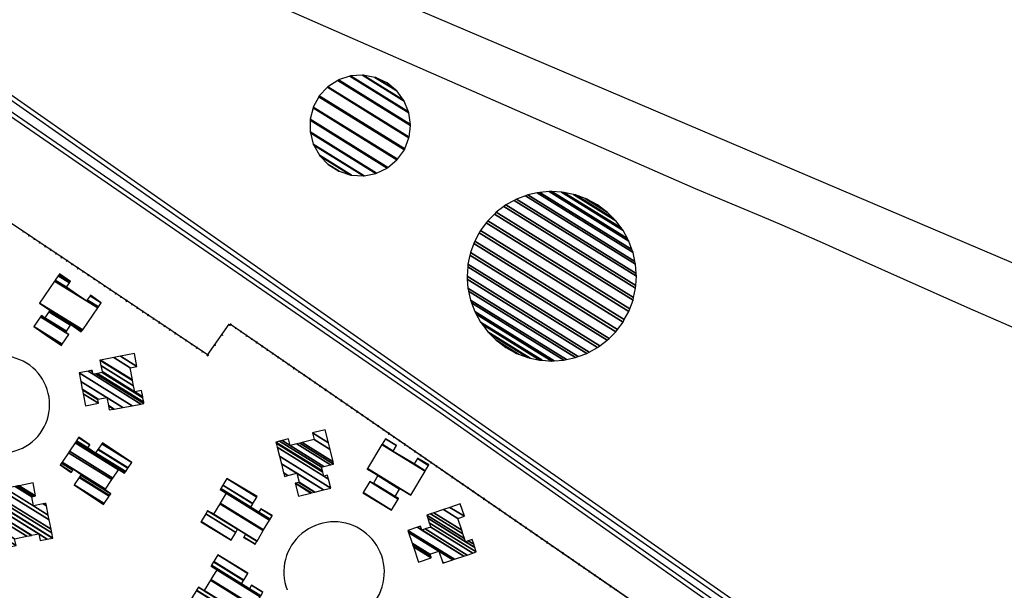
# Model space of a CAD drawing. Extents: x -0.5 to 41.9, y -0.5 to 29.8.
# Tile 47 of 129: x 6.576 to 7.124, y 5.244 to 5.561. Entities that reach past the tile are written whole.
import ezdxf

# ---------------------------------------------------------------- set-up
doc = ezdxf.new("R2010")
doc.units = 0
doc.header["$MEASUREMENT"] = 0
for name, color, linetype in [('11', 2, 'CONTINUOUS'), ('21', 5, 'CONTINUOUS'), ('41', 4, 'CONTINUOUS'), ('60', 6, 'CONTINUOUS')]:
    doc.layers.add(name, color=color, linetype=linetype)

msp = doc.modelspace()

# ---------------------------------------------------------------- linework, layer by layer
at = {"layer": '11'}
msp.add_line((6.43396, 5.7217), (7.30317, 5.35198), dxfattribs=at)
msp.add_lwpolyline([(7.23517, 5.34474), (7.23151, 5.34642), (7.20366, 5.35833), (7.17559, 5.37023), (7.13966, 5.3855), (7.10373, 5.40099), (7.06802, 5.41694), (7.04556, 5.42704), (7.02288, 5.43715), (7.00043, 5.44703), (6.98942, 5.45175), (6.95216, 5.46724), (6.62, 5.61277), (6.58316, 5.62849), (6.57263, 5.63365), (6.56723, 5.63523), (6.5614, 5.6359), (6.55533, 5.6359), (6.52365, 5.63365), (6.51379, 5.63186), (6.47312, 5.6213), (6.45515, 5.61568), (6.44371, 5.61121)], dxfattribs=at)
for centre, radius, start, end in [((6.56549, 5.34728), 0.027, 223.637, 513.6331), ((6.75091, 5.25401), 0.02799, 276.6489, 560.7759)]:
    msp.add_arc(centre, radius, start, end, dxfattribs=at)
at = {"layer": '41'}
for p, q in [((6.42813, 5.61955), (6.81955, 5.34577)), ((6.81562, 5.3453), (6.42814, 5.61637)), ((6.81955, 5.34577), (7.26952, 5.03207)), ((7.26705, 5.02154), (6.80989, 5.34257)), ((6.81139, 5.34471), (7.269, 5.02336)), ((7.26759, 5.0302), (6.81562, 5.3453))]:
    msp.add_line(p, q, dxfattribs=at)
for points in [[(6.80989, 5.34257), (6.53821, 5.52973), (6.52642, 5.53826), (6.51042, 5.5507), (6.50294, 5.557), (6.49347, 5.5651), (6.48687, 5.57091), (6.47891, 5.57772), (6.47343, 5.58252), (6.46793, 5.58724), (6.46414, 5.59035), (6.45901, 5.59465)], [(6.46067, 5.59665), (6.46581, 5.59238), (6.46962, 5.58925), (6.47515, 5.5845), (6.48064, 5.57968), (6.4886, 5.57288), (6.49519, 5.56706), (6.50465, 5.55898), (6.5121, 5.55271), (6.52151, 5.54541), (6.52803, 5.54033), (6.53972, 5.53189), (6.81139, 5.34471)]]:
    msp.add_lwpolyline(points, dxfattribs=at)
at = {"layer": '60'}
for p, q in [((6.39073, 5.56887), (6.68088, 5.37472)), ((6.39076, 5.56891), (6.68091, 5.37476)), ((6.6802, 5.37463), (6.69251, 5.39192)), ((6.68024, 5.3746), (6.69255, 5.39189)), ((6.6932, 5.39201), (7.337, 4.9492)), ((6.69322, 5.39205), (7.33702, 4.94924))]:
    msp.add_line(p, q, dxfattribs=at)
for points in [[(6.57797, 5.44358), (6.57813, 5.44347), (6.57786, 5.44309), (6.57771, 5.44319)], [(6.578, 5.44362), (6.57815, 5.44351), (6.5782, 5.44359), (6.57805, 5.4437)], [(6.58125, 5.44139), (6.58094, 5.44159), (6.58068, 5.4412), (6.58099, 5.441)], [(6.58096, 5.44163), (6.58127, 5.44142), (6.58133, 5.4415), (6.58101, 5.44171)], [(6.58406, 5.4395), (6.58421, 5.4394), (6.58395, 5.43901), (6.5838, 5.43911)], [(6.58409, 5.43954), (6.58424, 5.43944), (6.58429, 5.43952), (6.58414, 5.43962)], [(6.58703, 5.43752), (6.58718, 5.43741), (6.58692, 5.43703), (6.58677, 5.43713)], [(6.58705, 5.43756), (6.58721, 5.43745), (6.58726, 5.43753), (6.58711, 5.43763)], [(6.59031, 5.43532), (6.58999, 5.43553), (6.58973, 5.43514), (6.59005, 5.43494)], [(6.59002, 5.43557), (6.59033, 5.43536), (6.59038, 5.43544), (6.59007, 5.43565)], [(6.59312, 5.43344), (6.59327, 5.43334), (6.59301, 5.43295), (6.59286, 5.43305)], [(6.59314, 5.43348), (6.5933, 5.43338), (6.59335, 5.43346), (6.59319, 5.43356)], [(6.59608, 5.43146), (6.59624, 5.43135), (6.59598, 5.43096), (6.59582, 5.43107)], [(6.59611, 5.4315), (6.59627, 5.43139), (6.59632, 5.43147), (6.59616, 5.43157)], [(6.59936, 5.42926), (6.59905, 5.42947), (6.59879, 5.42908), (6.5991, 5.42888)], [(6.59908, 5.42951), (6.59939, 5.4293), (6.59944, 5.42938), (6.59913, 5.42959)], [(6.60217, 5.42738), (6.60233, 5.42728), (6.60207, 5.42689), (6.60191, 5.42699)], [(6.6022, 5.42742), (6.60236, 5.42732), (6.60241, 5.4274), (6.60225, 5.4275)], [(6.60514, 5.4254), (6.6053, 5.42529), (6.60504, 5.4249), (6.60488, 5.42501)], [(6.60517, 5.42544), (6.60532, 5.42533), (6.60538, 5.42541), (6.60522, 5.42551)], [(6.60842, 5.4232), (6.60811, 5.42341), (6.60785, 5.42302), (6.60816, 5.42281)], [(6.60814, 5.42345), (6.60845, 5.42324), (6.6085, 5.42332), (6.60819, 5.42353)], [(6.61123, 5.42132), (6.61139, 5.42122), (6.61113, 5.42083), (6.61097, 5.42093)], [(6.61126, 5.42136), (6.61141, 5.42126), (6.61147, 5.42133), (6.61131, 5.42144)], [(6.6142, 5.41934), (6.61435, 5.41923), (6.61409, 5.41884), (6.61394, 5.41895)], [(6.61423, 5.41938), (6.61438, 5.41927), (6.61443, 5.41935), (6.61428, 5.41945)], [(6.61748, 5.41714), (6.61717, 5.41735), (6.61691, 5.41696), (6.61722, 5.41675)], [(6.61719, 5.41739), (6.6175, 5.41718), (6.61756, 5.41726), (6.61724, 5.41747)], [(6.62029, 5.41526), (6.62044, 5.41516), (6.62018, 5.41477), (6.62003, 5.41487)], [(6.62032, 5.4153), (6.62047, 5.4152), (6.62052, 5.41527), (6.62037, 5.41538)], [(6.62326, 5.41328), (6.62341, 5.41317), (6.62315, 5.41278), (6.623, 5.41289)], [(6.62328, 5.41331), (6.62344, 5.41321), (6.62349, 5.41329), (6.62333, 5.41339)], [(6.62653, 5.41108), (6.62622, 5.41129), (6.62596, 5.4109), (6.62627, 5.41069)], [(6.62625, 5.41133), (6.62656, 5.41112), (6.62661, 5.4112), (6.6263, 5.41141)], [(6.62935, 5.4092), (6.6295, 5.4091), (6.62924, 5.40871), (6.62909, 5.40881)], [(6.62937, 5.40924), (6.62953, 5.40914), (6.62958, 5.40921), (6.62942, 5.40932)], [(6.63231, 5.40722), (6.63247, 5.40711), (6.63221, 5.40672), (6.63205, 5.40683)], [(6.63234, 5.40725), (6.6325, 5.40715), (6.63255, 5.40723), (6.63239, 5.40733)], [(6.63559, 5.40502), (6.63528, 5.40523), (6.63502, 5.40484), (6.63533, 5.40463)], [(6.63531, 5.40527), (6.63562, 5.40506), (6.63567, 5.40514), (6.63536, 5.40535)], [(6.6384, 5.40314), (6.63856, 5.40304), (6.6383, 5.40265), (6.63814, 5.40275)], [(6.63843, 5.40318), (6.63859, 5.40307), (6.63864, 5.40315), (6.63848, 5.40326)], [(6.64137, 5.40115), (6.64153, 5.40105), (6.64127, 5.40066), (6.64111, 5.40077)], [(6.6414, 5.40119), (6.64155, 5.40109), (6.64161, 5.40117), (6.64145, 5.40127)], [(6.64465, 5.39896), (6.64434, 5.39917), (6.64408, 5.39878), (6.64439, 5.39857)], [(6.64436, 5.39921), (6.64468, 5.399), (6.64473, 5.39908), (6.64442, 5.39929)], [(6.64746, 5.39708), (6.64762, 5.39698), (6.64736, 5.39659), (6.6472, 5.39669)], [(6.64749, 5.39712), (6.64764, 5.39701), (6.64769, 5.39709), (6.64754, 5.3972)], [(6.65043, 5.39509), (6.65058, 5.39499), (6.65032, 5.3946), (6.65017, 5.3947)], [(6.65045, 5.39513), (6.65061, 5.39503), (6.65066, 5.39511), (6.65051, 5.39521)], [(6.65371, 5.3929), (6.6534, 5.39311), (6.65314, 5.39272), (6.65345, 5.39251)], [(6.65342, 5.39315), (6.65373, 5.39294), (6.65379, 5.39302), (6.65347, 5.39322)], [(6.65652, 5.39102), (6.65667, 5.39091), (6.65641, 5.39053), (6.65626, 5.39063)], [(6.65654, 5.39106), (6.6567, 5.39095), (6.65675, 5.39103), (6.6566, 5.39114)], [(6.6923, 5.39162), (6.69251, 5.39192), (6.69244, 5.39197), (6.69222, 5.39167)], [(6.69255, 5.39189), (6.69234, 5.39159), (6.69272, 5.39132), (6.69293, 5.39162)], [(6.69351, 5.3918), (6.6932, 5.39201), (6.69293, 5.39162), (6.69324, 5.39141)], [(6.69322, 5.39205), (6.69353, 5.39183), (6.69359, 5.39191), (6.69328, 5.39212)], [(6.69624, 5.38992), (6.69639, 5.38981), (6.69613, 5.38942), (6.69597, 5.38953)], [(6.69627, 5.38995), (6.69642, 5.38985), (6.69647, 5.38993), (6.69632, 5.39003)], [(6.65949, 5.38903), (6.65964, 5.38893), (6.65938, 5.38854), (6.65923, 5.38864)], [(6.65951, 5.38907), (6.65967, 5.38897), (6.65972, 5.38905), (6.65956, 5.38915)], [(6.66276, 5.38684), (6.66245, 5.38705), (6.66219, 5.38666), (6.6625, 5.38645)], [(6.66248, 5.38709), (6.66279, 5.38688), (6.66284, 5.38696), (6.66253, 5.38716)], [(6.66558, 5.38496), (6.66573, 5.38485), (6.66547, 5.38447), (6.66532, 5.38457)], [(6.6656, 5.385), (6.66576, 5.38489), (6.66581, 5.38497), (6.66565, 5.38507)], [(6.6883, 5.386), (6.68841, 5.38616), (6.68833, 5.38621), (6.68822, 5.38606)], [(6.68834, 5.38598), (6.68845, 5.38613), (6.68883, 5.38586), (6.68872, 5.38571)], [(6.69913, 5.38793), (6.69928, 5.38782), (6.69901, 5.38744), (6.69886, 5.38755)], [(6.69915, 5.38797), (6.69931, 5.38786), (6.69936, 5.38794), (6.69921, 5.38805)], [(6.70232, 5.38573), (6.70201, 5.38594), (6.70175, 5.38556), (6.70206, 5.38535)], [(6.70204, 5.38598), (6.70235, 5.38577), (6.7024, 5.38585), (6.70209, 5.38606)], [(6.66854, 5.38297), (6.6687, 5.38287), (6.66844, 5.38248), (6.66828, 5.38258)], [(6.66857, 5.38301), (6.66873, 5.38291), (6.66878, 5.38299), (6.66862, 5.38309)], [(6.67182, 5.38078), (6.67151, 5.38099), (6.67125, 5.3806), (6.67156, 5.38039)], [(6.67154, 5.38103), (6.67185, 5.38082), (6.6719, 5.3809), (6.67159, 5.3811)], [(6.67463, 5.3789), (6.67479, 5.37879), (6.67453, 5.3784), (6.67437, 5.37851)], [(6.67466, 5.37894), (6.67482, 5.37883), (6.67487, 5.37891), (6.67471, 5.37901)], [(6.6843, 5.38039), (6.68441, 5.38054), (6.68434, 5.3806), (6.68423, 5.38045)], [(6.68434, 5.38036), (6.68445, 5.38052), (6.68483, 5.38025), (6.68472, 5.38009)], [(6.70505, 5.38385), (6.70521, 5.38375), (6.70494, 5.38336), (6.70479, 5.38347)], [(6.70508, 5.38389), (6.70523, 5.38379), (6.70529, 5.38386), (6.70513, 5.38397)], [(6.70794, 5.38187), (6.7081, 5.38176), (6.70783, 5.38138), (6.70768, 5.38148)], [(6.70797, 5.38191), (6.70812, 5.3818), (6.70817, 5.38188), (6.70802, 5.38198)], [(6.71114, 5.37967), (6.71083, 5.37988), (6.71056, 5.3795), (6.71087, 5.37928)], [(6.71085, 5.37992), (6.71116, 5.37971), (6.71122, 5.37979), (6.71091, 5.38)], [(6.6776, 5.37691), (6.67776, 5.37681), (6.6775, 5.37642), (6.67734, 5.37652)], [(6.67763, 5.37695), (6.67778, 5.37685), (6.67783, 5.37692), (6.67768, 5.37703)], [(6.6802, 5.37463), (6.68042, 5.37493), (6.68034, 5.37499), (6.68012, 5.37468)], [(6.68046, 5.37491), (6.68024, 5.3746), (6.68062, 5.37433), (6.68084, 5.37463)], [(6.68088, 5.37472), (6.68057, 5.37493), (6.68031, 5.37454), (6.68062, 5.37433)], [(6.68059, 5.37497), (6.68091, 5.37476), (6.68096, 5.37483), (6.68065, 5.37504)], [(6.71387, 5.37779), (6.71402, 5.37768), (6.71376, 5.3773), (6.7136, 5.3774)], [(6.7139, 5.37783), (6.71405, 5.37772), (6.7141, 5.3778), (6.71395, 5.37791)], [(6.71676, 5.3758), (6.71691, 5.3757), (6.71664, 5.37531), (6.71649, 5.37542)], [(6.71678, 5.37584), (6.71694, 5.37574), (6.71699, 5.37581), (6.71684, 5.37592)], [(6.71995, 5.37361), (6.71964, 5.37382), (6.71938, 5.37343), (6.71969, 5.37322)], [(6.71967, 5.37386), (6.71998, 5.37365), (6.72003, 5.37372), (6.71972, 5.37393)], [(6.72268, 5.37173), (6.72284, 5.37162), (6.72257, 5.37124), (6.72242, 5.37134)], [(6.72271, 5.37177), (6.72286, 5.37166), (6.72292, 5.37174), (6.72276, 5.37184)], [(6.72557, 5.36974), (6.72572, 5.36964), (6.72546, 5.36925), (6.72531, 5.36936)], [(6.7256, 5.36978), (6.72575, 5.36967), (6.7258, 5.36975), (6.72565, 5.36986)], [(6.72877, 5.36754), (6.72846, 5.36776), (6.72819, 5.36737), (6.7285, 5.36716)], [(6.72848, 5.36779), (6.72879, 5.36758), (6.72885, 5.36766), (6.72854, 5.36787)], [(6.7315, 5.36566), (6.73165, 5.36556), (6.73139, 5.36517), (6.73123, 5.36528)], [(6.73153, 5.3657), (6.73168, 5.3656), (6.73173, 5.36567), (6.73158, 5.36578)], [(6.73439, 5.36368), (6.73454, 5.36357), (6.73427, 5.36319), (6.73412, 5.36329)], [(6.73441, 5.36372), (6.73457, 5.36361), (6.73462, 5.36369), (6.73447, 5.36379)], [(6.73758, 5.36148), (6.73727, 5.36169), (6.73701, 5.36131), (6.73732, 5.3611)], [(6.7373, 5.36173), (6.73761, 5.36152), (6.73766, 5.3616), (6.73735, 5.36181)], [(6.74031, 5.3596), (6.74047, 5.3595), (6.7402, 5.35911), (6.74005, 5.35922)], [(6.74034, 5.35964), (6.74049, 5.35953), (6.74055, 5.35961), (6.74039, 5.35972)], [(6.7432, 5.35762), (6.74335, 5.35751), (6.74309, 5.35712), (6.74294, 5.35723)], [(6.74323, 5.35765), (6.74338, 5.35755), (6.74343, 5.35763), (6.74328, 5.35773)], [(6.7464, 5.35542), (6.74609, 5.35563), (6.74582, 5.35524), (6.74613, 5.35503)], [(6.74611, 5.35567), (6.74642, 5.35546), (6.74648, 5.35553), (6.74617, 5.35575)], [(6.74913, 5.35354), (6.74928, 5.35343), (6.74902, 5.35305), (6.74886, 5.35315)], [(6.74916, 5.35358), (6.74931, 5.35347), (6.74936, 5.35355), (6.74921, 5.35365)], [(6.75202, 5.35155), (6.75217, 5.35145), (6.7519, 5.35106), (6.75175, 5.35117)], [(6.75204, 5.35159), (6.7522, 5.35149), (6.75225, 5.35156), (6.7521, 5.35167)], [(6.75521, 5.34936), (6.7549, 5.34957), (6.75464, 5.34918), (6.75495, 5.34897)], [(6.75493, 5.34961), (6.75524, 5.34939), (6.75529, 5.34947), (6.75498, 5.34968)], [(6.75794, 5.34748), (6.7581, 5.34737), (6.75783, 5.34698), (6.75768, 5.34709)], [(6.75797, 5.34751), (6.75812, 5.34741), (6.75818, 5.34748), (6.75802, 5.34759)], [(6.76083, 5.34549), (6.76098, 5.34538), (6.76072, 5.345), (6.76057, 5.3451)], [(6.76086, 5.34553), (6.76101, 5.34542), (6.76106, 5.3455), (6.76091, 5.34561)], [(6.76403, 5.34329), (6.76372, 5.3435), (6.76345, 5.34312), (6.76376, 5.34291)], [(6.76374, 5.34354), (6.76405, 5.34333), (6.76411, 5.34341), (6.7638, 5.34362)], [(6.76676, 5.34141), (6.76691, 5.34131), (6.76665, 5.34092), (6.76649, 5.34103)], [(6.76678, 5.34145), (6.76694, 5.34135), (6.76699, 5.34142), (6.76684, 5.34153)], [(6.76965, 5.33943), (6.7698, 5.33932), (6.76953, 5.33894), (6.76938, 5.33904)], [(6.76967, 5.33947), (6.76983, 5.33936), (6.76988, 5.33944), (6.76973, 5.33954)], [(6.77284, 5.33723), (6.77253, 5.33744), (6.77227, 5.33706), (6.77258, 5.33684)], [(6.77256, 5.33748), (6.77287, 5.33727), (6.77292, 5.33734), (6.77261, 5.33756)], [(6.77557, 5.33535), (6.77573, 5.33524), (6.77546, 5.33486), (6.77531, 5.33496)], [(6.7756, 5.33539), (6.77575, 5.33528), (6.77581, 5.33536), (6.77565, 5.33547)], [(6.77846, 5.33336), (6.77861, 5.33326), (6.77835, 5.33287), (6.7782, 5.33298)], [(6.77849, 5.3334), (6.77864, 5.3333), (6.77869, 5.33337), (6.77854, 5.33348)], [(6.78166, 5.33117), (6.78135, 5.33138), (6.78108, 5.33099), (6.78139, 5.33078)], [(6.78137, 5.33142), (6.78168, 5.3312), (6.78174, 5.33128), (6.78143, 5.33149)], [(6.78439, 5.32929), (6.78454, 5.32918), (6.78428, 5.3288), (6.78412, 5.3289)], [(6.78441, 5.32933), (6.78457, 5.32922), (6.78462, 5.3293), (6.78447, 5.3294)], [(6.78728, 5.3273), (6.78743, 5.32719), (6.78716, 5.32681), (6.78701, 5.32692)], [(6.7873, 5.32734), (6.78746, 5.32723), (6.78751, 5.32731), (6.78735, 5.32742)], [(6.79047, 5.3251), (6.79016, 5.32532), (6.7899, 5.32493), (6.79021, 5.32472)], [(6.79019, 5.32535), (6.7905, 5.32514), (6.79055, 5.32522), (6.79024, 5.32543)], [(6.7932, 5.32322), (6.79336, 5.32312), (6.79309, 5.32273), (6.79294, 5.32284)], [(6.79323, 5.32326), (6.79338, 5.32316), (6.79344, 5.32323), (6.79328, 5.32334)], [(6.79609, 5.32124), (6.79624, 5.32113), (6.79598, 5.32075), (6.79583, 5.32085)], [(6.79612, 5.32128), (6.79627, 5.32117), (6.79632, 5.32125), (6.79617, 5.32135)], [(6.79929, 5.31904), (6.79898, 5.31925), (6.79871, 5.31887), (6.79902, 5.31866)], [(6.799, 5.31929), (6.79931, 5.31908), (6.79936, 5.31916), (6.79906, 5.31937)], [(6.80202, 5.31716), (6.80217, 5.31706), (6.80191, 5.31667), (6.80175, 5.31678)], [(6.80204, 5.3172), (6.8022, 5.31709), (6.80225, 5.31717), (6.8021, 5.31728)], [(6.80491, 5.31518), (6.80506, 5.31507), (6.80479, 5.31468), (6.80464, 5.31479)], [(6.80493, 5.31521), (6.80509, 5.31511), (6.80514, 5.31518), (6.80498, 5.31529)], [(6.8081, 5.31298), (6.80779, 5.31319), (6.80753, 5.3128), (6.80784, 5.31259)], [(6.80782, 5.31323), (6.80813, 5.31302), (6.80818, 5.31309), (6.80787, 5.31331)], [(6.81083, 5.3111), (6.81099, 5.31099), (6.81072, 5.31061), (6.81057, 5.31071)], [(6.81086, 5.31114), (6.81101, 5.31103), (6.81107, 5.31111), (6.81091, 5.31121)], [(6.81372, 5.30911), (6.81387, 5.30901), (6.81361, 5.30862), (6.81346, 5.30873)], [(6.81375, 5.30915), (6.8139, 5.30905), (6.81395, 5.30912), (6.8138, 5.30923)], [(6.81692, 5.30691), (6.81661, 5.30713), (6.81634, 5.30674), (6.81665, 5.30653)], [(6.81663, 5.30717), (6.81694, 5.30695), (6.81699, 5.30703), (6.81669, 5.30724)], [(6.81965, 5.30504), (6.8198, 5.30493), (6.81954, 5.30454), (6.81938, 5.30465)], [(6.81967, 5.30507), (6.81983, 5.30497), (6.81988, 5.30504), (6.81973, 5.30515)], [(6.82254, 5.30305), (6.82269, 5.30294), (6.82242, 5.30256), (6.82227, 5.30266)], [(6.82256, 5.30309), (6.82272, 5.30298), (6.82277, 5.30306), (6.82261, 5.30317)], [(6.82573, 5.30085), (6.82542, 5.30106), (6.82516, 5.30068), (6.82547, 5.30047)], [(6.82545, 5.3011), (6.82576, 5.30089), (6.82581, 5.30097), (6.8255, 5.30118)], [(6.82846, 5.29897), (6.82862, 5.29887), (6.82835, 5.29848), (6.8282, 5.29859)], [(6.82849, 5.29901), (6.82864, 5.2989), (6.8287, 5.29898), (6.82854, 5.29909)], [(6.83135, 5.29699), (6.8315, 5.29688), (6.83124, 5.29649), (6.83108, 5.2966)], [(6.83138, 5.29702), (6.83153, 5.29692), (6.83158, 5.297), (6.83143, 5.2971)], [(6.83455, 5.29479), (6.83424, 5.295), (6.83397, 5.29462), (6.83428, 5.2944)], [(6.83426, 5.29504), (6.83457, 5.29483), (6.83462, 5.2949), (6.83432, 5.29512)], [(6.83728, 5.29291), (6.83743, 5.2928), (6.83717, 5.29242), (6.83701, 5.29252)], [(6.8373, 5.29295), (6.83746, 5.29284), (6.83751, 5.29292), (6.83736, 5.29302)], [(6.84017, 5.29092), (6.84032, 5.29082), (6.84005, 5.29043), (6.8399, 5.29054)], [(6.84019, 5.29096), (6.84035, 5.29086), (6.8404, 5.29093), (6.84024, 5.29104)], [(6.84336, 5.28873), (6.84305, 5.28894), (6.84279, 5.28855), (6.8431, 5.28834)], [(6.84308, 5.28898), (6.84339, 5.28876), (6.84344, 5.28884), (6.84313, 5.28905)], [(6.84609, 5.28685), (6.84625, 5.28674), (6.84598, 5.28636), (6.84583, 5.28646)], [(6.84612, 5.28689), (6.84627, 5.28678), (6.84633, 5.28686), (6.84617, 5.28696)], [(6.84898, 5.28486), (6.84913, 5.28475), (6.84887, 5.28437), (6.84871, 5.28448)], [(6.84901, 5.2849), (6.84916, 5.28479), (6.84921, 5.28487), (6.84906, 5.28498)], [(6.85218, 5.28266), (6.85187, 5.28288), (6.8516, 5.28249), (6.85191, 5.28228)], [(6.85189, 5.28291), (6.8522, 5.2827), (6.85225, 5.28278), (6.85195, 5.28299)], [(6.85491, 5.28078), (6.85506, 5.28068), (6.8548, 5.28029), (6.85464, 5.2804)], [(6.85493, 5.28082), (6.85509, 5.28072), (6.85514, 5.28079), (6.85499, 5.2809)], [(6.85779, 5.2788), (6.85795, 5.27869), (6.85768, 5.27831), (6.85753, 5.27841)], [(6.85782, 5.27884), (6.85798, 5.27873), (6.85803, 5.27881), (6.85787, 5.27891)], [(6.86099, 5.2766), (6.86068, 5.27681), (6.86042, 5.27643), (6.86073, 5.27621)], [(6.86071, 5.27685), (6.86102, 5.27664), (6.86107, 5.27672), (6.86076, 5.27693)], [(6.86372, 5.27472), (6.86388, 5.27461), (6.86361, 5.27423), (6.86346, 5.27433)], [(6.86375, 5.27476), (6.8639, 5.27465), (6.86396, 5.27473), (6.8638, 5.27484)], [(6.86661, 5.27273), (6.86676, 5.27263), (6.8665, 5.27224), (6.86634, 5.27235)], [(6.86664, 5.27277), (6.86679, 5.27267), (6.86684, 5.27274), (6.86669, 5.27285)], [(6.86981, 5.27054), (6.8695, 5.27075), (6.86923, 5.27036), (6.86954, 5.27015)], [(6.86952, 5.27079), (6.86983, 5.27058), (6.86988, 5.27065), (6.86958, 5.27087)], [(6.87254, 5.26866), (6.87269, 5.26855), (6.87243, 5.26817), (6.87227, 5.26827)], [(6.87256, 5.2687), (6.87272, 5.26859), (6.87277, 5.26867), (6.87262, 5.26877)], [(6.87542, 5.26667), (6.87558, 5.26657), (6.87531, 5.26618), (6.87516, 5.26629)], [(6.87545, 5.26671), (6.87561, 5.2666), (6.87566, 5.26668), (6.8755, 5.26679)], [(6.87862, 5.26447), (6.87831, 5.26469), (6.87805, 5.2643), (6.87835, 5.26409)], [(6.87834, 5.26472), (6.87865, 5.26451), (6.8787, 5.26459), (6.87839, 5.2648)], [(6.88135, 5.26259), (6.88151, 5.26249), (6.88124, 5.2621), (6.88109, 5.26221)], [(6.88138, 5.26263), (6.88153, 5.26253), (6.88159, 5.2626), (6.88143, 5.26271)], [(6.88424, 5.26061), (6.88439, 5.2605), (6.88413, 5.26012), (6.88397, 5.26022)], [(6.88427, 5.26065), (6.88442, 5.26054), (6.88447, 5.26062), (6.88432, 5.26072)], [(6.88743, 5.25841), (6.88713, 5.25862), (6.88686, 5.25824), (6.88717, 5.25803)], [(6.88715, 5.25866), (6.88746, 5.25845), (6.88751, 5.25853), (6.88721, 5.25874)], [(6.89017, 5.25653), (6.89032, 5.25643), (6.89006, 5.25604), (6.8899, 5.25615)], [(6.89019, 5.25657), (6.89035, 5.25646), (6.8904, 5.25654), (6.89025, 5.25665)], [(6.89305, 5.25455), (6.89321, 5.25444), (6.89294, 5.25406), (6.89279, 5.25416)], [(6.89308, 5.25458), (6.89324, 5.25448), (6.89329, 5.25456), (6.89313, 5.25466)], [(6.89625, 5.25235), (6.89594, 5.25256), (6.89568, 5.25218), (6.89598, 5.25196)], [(6.89597, 5.2526), (6.89628, 5.25239), (6.89633, 5.25246), (6.89602, 5.25268)], [(6.89898, 5.25047), (6.89914, 5.25036), (6.89887, 5.24998), (6.89872, 5.25008)], [(6.89901, 5.25051), (6.89916, 5.2504), (6.89922, 5.25048), (6.89906, 5.25058)], [(6.90187, 5.24848), (6.90202, 5.24838), (6.90176, 5.24799), (6.9016, 5.2481)], [(6.9019, 5.24852), (6.90205, 5.24842), (6.9021, 5.24849), (6.90195, 5.2486)], [(6.90506, 5.24629), (6.90476, 5.2465), (6.90449, 5.24611), (6.9048, 5.2459)], [(6.90478, 5.24654), (6.90509, 5.24632), (6.90514, 5.2464), (6.90484, 5.24661)], [(6.9078, 5.24441), (6.90795, 5.2443), (6.90769, 5.24391), (6.90753, 5.24402)], [(6.90782, 5.24444), (6.90798, 5.24434), (6.90803, 5.24442), (6.90788, 5.24452)]]:
    msp.add_lwpolyline(points, close=True, dxfattribs=at)

# ---------------------------------------------------------------- meshes
at = {"layer": '21'}
mesh = msp.add_polyface(dxfattribs=at)
corners = [(6.75351, 5.47708), (6.75371, 5.47701), (6.74755, 5.48083), (6.76022, 5.47492), (6.74319, 5.48548), (6.76058, 5.4749), (6.74274, 5.48596), (6.76724, 5.47448), (6.73962, 5.49161), (6.76765, 5.47457), (6.73934, 5.49212), (6.77415, 5.47582), (6.73768, 5.49843), (6.77453, 5.476), (6.73755, 5.49892), (6.7805, 5.47884), (6.73755, 5.50546), (6.78085, 5.47913), (6.73755, 5.50598), (6.7859, 5.48333), (6.73918, 5.5123), (6.78619, 5.48372), (6.73931, 5.51279), (6.79005, 5.48903), (6.74245, 5.51854), (6.79022, 5.48948), (6.74267, 5.51896), (6.79261, 5.49557), (6.74715, 5.52375), (6.79267, 5.49608), (6.74748, 5.5241), (6.79348, 5.50256), (6.75304, 5.52763), (6.79348, 5.50256), (6.75341, 5.52787), (6.79342, 5.50307), (6.75969, 5.52993), (6.79257, 5.50954), (6.76011, 5.53007), (6.79236, 5.51007), (6.7667, 5.53049), (6.78997, 5.51606), (6.76713, 5.53052), (6.78959, 5.5166), (6.77367, 5.52929), (6.78584, 5.52175), (6.77405, 5.52922), (6.78504, 5.5224), (6.7804, 5.52624)]
mesh.append_faces([[corners[k] for k in face] for face in [(0, 0, 1, 2), (2, 1, 3, 4), (4, 3, 5, 6), (6, 5, 7, 8), (8, 7, 9, 10), (10, 9, 11, 12), (12, 11, 13, 14), (14, 13, 15, 16), (16, 15, 17, 18), (18, 17, 19, 20), (20, 19, 21, 22), (22, 21, 23, 24), (24, 23, 25, 26), (26, 25, 27, 28), (28, 27, 29, 30), (30, 29, 31, 32), (32, 33, 35, 34), (34, 35, 37, 36), (36, 37, 39, 38), (38, 39, 41, 40), (40, 41, 43, 42), (42, 43, 45, 44), (44, 45, 47, 46), (46, 47, 48, 48)]], dxfattribs={"vtx0": -1, "vtx2": -1})
mesh = msp.add_polyface(dxfattribs=at)
corners = [(6.84662, 5.37896), (6.85253, 5.37574), (6.84322, 5.3815), (6.85356, 5.37535), (6.84123, 5.38299), (6.85883, 5.37338), (6.83781, 5.38642), (6.86009, 5.37311), (6.83648, 5.38775), (6.8654, 5.37195), (6.83349, 5.39174), (6.86677, 5.37186), (6.83244, 5.39314), (6.87212, 5.37147), (6.83002, 5.39757), (6.87352, 5.37157), (6.82922, 5.39904), (6.87883, 5.37195), (6.82744, 5.40382), (6.88023, 5.37226), (6.82687, 5.40535), (6.8854, 5.37338), (6.82578, 5.41035), (6.88677, 5.37389), (6.82544, 5.41192), (6.89171, 5.37574), (6.82507, 5.41705), (6.893, 5.37644), (6.82496, 5.41863), (6.89761, 5.37896), (6.82532, 5.42378), (6.89881, 5.37985), (6.82544, 5.42535), (6.903, 5.38299), (6.82654, 5.4304), (6.90406, 5.38406), (6.82687, 5.43192), (6.90776, 5.38775), (6.82868, 5.43678), (6.90867, 5.38897), (6.82922, 5.43822), (6.91179, 5.39314), (6.83171, 5.44279), (6.91252, 5.39448), (6.83244, 5.44413), (6.91501, 5.39904), (6.83557, 5.4483), (6.91555, 5.40049), (6.83648, 5.44952), (6.91737, 5.40535), (6.84017, 5.45321), (6.9177, 5.40687), (6.84123, 5.45428), (6.9188, 5.41192), (6.84542, 5.45741), (6.91891, 5.41349), (6.84662, 5.45831), (6.91928, 5.41863), (6.85123, 5.46082), (6.91928, 5.41863), (6.85253, 5.46153), (6.91916, 5.42022), (6.85746, 5.46337), (6.9188, 5.42535), (6.85883, 5.46388), (6.91845, 5.42692), (6.864, 5.46501), (6.91737, 5.43192), (6.8654, 5.46531), (6.91679, 5.43345), (6.87071, 5.46569), (6.91501, 5.43822), (6.87212, 5.46579), (6.91421, 5.43969), (6.87747, 5.46541), (6.91179, 5.44413), (6.87883, 5.46531), (6.91075, 5.44552), (6.88414, 5.46416), (6.90776, 5.44952), (6.8854, 5.46388), (6.90643, 5.45085), (6.89067, 5.46192), (6.903, 5.45428), (6.89171, 5.46153), (6.90101, 5.45576), (6.89761, 5.45831)]
mesh.append_faces([[corners[k] for k in face] for face in [(0, 0, 1, 2), (2, 1, 3, 4), (4, 3, 5, 6), (6, 5, 7, 8), (8, 7, 9, 10), (10, 9, 11, 12), (12, 11, 13, 14), (14, 13, 15, 16), (16, 15, 17, 18), (18, 17, 19, 20), (20, 19, 21, 22), (22, 21, 23, 24), (24, 23, 25, 26), (26, 25, 27, 28), (28, 27, 29, 30), (30, 29, 31, 32), (32, 31, 33, 34), (34, 33, 35, 36), (36, 35, 37, 38), (38, 37, 39, 40), (40, 39, 41, 42), (42, 41, 43, 44), (44, 43, 45, 46), (46, 45, 47, 48), (48, 47, 49, 50), (50, 49, 51, 52), (52, 51, 53, 54), (54, 53, 55, 56), (56, 55, 57, 58), (58, 59, 61, 60), (60, 61, 63, 62), (62, 63, 65, 64), (64, 65, 67, 66), (66, 67, 69, 68), (68, 69, 71, 70), (70, 71, 73, 72), (72, 73, 75, 74), (74, 75, 77, 76), (76, 77, 79, 78), (78, 79, 81, 80), (80, 81, 83, 82), (82, 83, 85, 84), (84, 85, 86, 86)]], dxfattribs={"vtx0": -1, "vtx2": -1})
mesh = msp.add_polyface(dxfattribs=at)
corners = [(6.59904, 5.38004), (6.59137, 5.38532), (6.59929, 5.38041), (6.5837, 5.3906), (6.59955, 5.38078), (6.58741, 5.39599), (6.60325, 5.38616), (6.58747, 5.39607), (6.60142, 5.38742), (6.58974, 5.39546), (6.58786, 5.39663), (6.60181, 5.38798), (6.5898, 5.39555), (6.58792, 5.39672), (6.60187, 5.38807), (6.59211, 5.3989), (6.60417, 5.39142), (6.61014, 5.38772), (6.5923, 5.39917), (6.60436, 5.3917), (6.61033, 5.388), (6.59269, 5.39973), (6.61072, 5.38855), (6.58691, 5.40371), (6.61091, 5.38883), (6.59531, 5.41592), (6.61932, 5.40104), (6.61312, 5.40488), (6.6075, 5.40875), (6.5955, 5.41619), (6.6195, 5.40131), (6.61331, 5.40515), (6.6075, 5.40875), (6.60187, 5.41262), (6.59568, 5.41646), (6.61968, 5.40158), (6.61349, 5.40542), (6.60348, 5.41496), (6.59729, 5.4188), (6.62129, 5.40392), (6.6151, 5.40775), (6.60368, 5.41525), (6.59749, 5.41908), (6.6153, 5.40804), (6.60405, 5.41578), (6.59786, 5.41962), (6.59806, 5.41991)]
mesh.append_faces([[corners[k] for k in face] for face in [(0, 0, 2, 1), (1, 2, 4, 3), (3, 4, 6, 5), (5, 6, 8, 7), (7, 8, 11, 10), (10, 9, 13, 13), (9, 11, 14, 12), (12, 14, 16, 15), (15, 16, 19, 18), (17, 17, 20, 19), (18, 20, 22, 21), (21, 22, 24, 23), (23, 24, 26, 25), (25, 27, 32, 29), (27, 26, 30, 31), (29, 28, 33, 34), (31, 30, 35, 36), (34, 33, 37, 38), (36, 35, 39, 40), (38, 37, 41, 42), (40, 39, 43, 43), (42, 41, 44, 45), (45, 44, 46, 46)]], dxfattribs={"vtx0": -1, "vtx2": -1})
mesh = msp.add_polyface(dxfattribs=at)
corners = [(6.6124, 5.3466), (6.61116, 5.35323), (6.61965, 5.34796), (6.62569, 5.34422), (6.61115, 5.35328), (6.6197, 5.34797), (6.62568, 5.34427), (6.62574, 5.34423), (6.61074, 5.35546), (6.61929, 5.35015), (6.62527, 5.34645), (6.62813, 5.34467), (6.61068, 5.35575), (6.61961, 5.35021), (6.62521, 5.34674), (6.62845, 5.34474), (6.60986, 5.36012), (6.62439, 5.35111), (6.63323, 5.34563), (6.60897, 5.3649), (6.63846, 5.34661), (6.61668, 5.36409), (6.61388, 5.36582), (6.64337, 5.34754), (6.61832, 5.36439), (6.6164, 5.36558), (6.61552, 5.36613), (6.64501, 5.34784), (6.61907, 5.36454), (6.61627, 5.36627), (6.64488, 5.34853), (6.62178, 5.36504), (6.64442, 5.35101), (6.62168, 5.36559), (6.64432, 5.35155), (6.6399, 5.35429), (6.62103, 5.36903), (6.64367, 5.35499), (6.63925, 5.35773), (6.62048, 5.37194), (6.63871, 5.36064), (6.63864, 5.361), (6.62087, 5.37201), (6.63864, 5.361), (6.63738, 5.36771), (6.62822, 5.37339), (6.64115, 5.36842), (6.63199, 5.3741), (6.63981, 5.37557)]
mesh.append_faces([[corners[k] for k in face] for face in [(0, 0, 2, 1), (1, 2, 5, 4), (3, 3, 7, 6), (4, 5, 9, 8), (6, 7, 11, 10), (8, 9, 13, 12), (10, 11, 15, 14), (12, 13, 17, 16), (14, 15, 18, 17), (16, 18, 20, 19), (19, 20, 23, 22), (22, 21, 25, 26), (21, 23, 27, 24), (26, 25, 29, 29), (24, 27, 30, 28), (28, 30, 32, 31), (31, 32, 34, 33), (33, 35, 38, 36), (35, 34, 37, 37), (36, 38, 40, 39), (39, 40, 43, 42), (42, 41, 44, 45), (45, 44, 46, 47), (47, 46, 48, 48)]], dxfattribs={"vtx0": -1, "vtx2": -1})
mesh = msp.add_polyface(dxfattribs=at)
corners = [(6.73102, 5.29624), (6.72921, 5.30345), (6.73801, 5.29799), (6.7233, 5.30731), (6.72945, 5.3035), (6.73825, 5.29805), (6.72284, 5.30917), (6.7251, 5.30777), (6.73125, 5.30395), (6.74005, 5.2985), (6.72281, 5.30929), (6.72522, 5.30779), (6.73137, 5.30398), (6.74017, 5.29853), (6.72155, 5.31433), (6.73011, 5.30902), (6.74506, 5.29975), (6.72051, 5.31847), (6.74908, 5.30076), (6.71926, 5.32346), (6.74783, 5.30575), (6.74512, 5.30743), (6.7187, 5.32568), (6.74728, 5.30797), (6.74456, 5.30965), (6.71853, 5.32639), (6.74439, 5.31035), (6.72057, 5.3269), (6.74386, 5.31246), (6.72652, 5.32443), (6.72197, 5.32725), (6.74526, 5.31281), (6.73013, 5.32534), (6.72558, 5.32815), (6.74887, 5.31372), (6.73192, 5.32579), (6.75066, 5.31417), (6.73314, 5.32609), (6.75035, 5.31542), (6.73314, 5.32609), (6.74864, 5.32225), (6.73976, 5.32775), (6.74771, 5.32597), (6.73883, 5.33147), (6.74589, 5.33324)]
mesh.append_faces([[corners[k] for k in face] for face in [(0, 0, 2, 1), (1, 2, 5, 4), (3, 3, 7, 6), (4, 5, 9, 8), (6, 7, 11, 10), (8, 9, 13, 12), (10, 11, 15, 14), (12, 13, 16, 15), (14, 16, 18, 17), (17, 18, 20, 19), (19, 21, 24, 22), (21, 20, 23, 23), (22, 24, 26, 25), (25, 26, 28, 27), (27, 28, 31, 30), (30, 29, 33, 33), (29, 31, 34, 32), (32, 34, 36, 35), (35, 36, 38, 37), (39, 38, 40, 41), (41, 40, 42, 43), (43, 42, 44, 44)]], dxfattribs={"vtx0": -1, "vtx2": -1})
mesh = msp.add_polyface(dxfattribs=at)
corners = [(6.6225, 5.29162), (6.60619, 5.3026), (6.62291, 5.29223), (6.60456, 5.30948), (6.60898, 5.30674), (6.6257, 5.29637), (6.5984, 5.31363), (6.60472, 5.30971), (6.60913, 5.30697), (6.62585, 5.2966), (6.59911, 5.31468), (6.60543, 5.31076), (6.60984, 5.30802), (6.62656, 5.29766), (6.59919, 5.3148), (6.60551, 5.31088), (6.60992, 5.30814), (6.62338, 5.2998), (6.59938, 5.31508), (6.60569, 5.31116), (6.61011, 5.30842), (6.62357, 5.30008), (6.59948, 5.31524), (6.6058, 5.31132), (6.62368, 5.30024), (6.62719, 5.30546), (6.603, 5.32046), (6.62719, 5.30546), (6.62779, 5.30635), (6.6036, 5.32135), (6.63093, 5.31101), (6.63419, 5.30899), (6.60674, 5.32601), (6.63101, 5.31113), (6.63427, 5.3091), (6.60682, 5.32613), (6.63475, 5.30981), (6.61802, 5.32018), (6.60729, 5.32683), (6.63486, 5.30998), (6.61813, 5.32034), (6.61372, 5.32308), (6.6074, 5.327), (6.6361, 5.31182), (6.61937, 5.32218), (6.61496, 5.32492), (6.60864, 5.32884), (6.63625, 5.31205), (6.61953, 5.32242), (6.6088, 5.32907), (6.63825, 5.31502), (6.62153, 5.32539), (6.62194, 5.326)]
mesh.append_faces([[corners[k] for k in face] for face in [(0, 0, 2, 1), (1, 2, 5, 4), (3, 3, 7, 6), (4, 5, 9, 8), (6, 7, 11, 10), (8, 9, 13, 12), (10, 11, 15, 14), (12, 13, 17, 16), (14, 15, 19, 18), (16, 17, 21, 20), (18, 19, 23, 22), (20, 21, 24, 23), (22, 24, 27, 26), (26, 25, 28, 29), (29, 28, 30, 32), (32, 30, 33, 35), (31, 31, 34, 33), (35, 34, 36, 38), (38, 37, 41, 42), (37, 36, 39, 40), (42, 41, 45, 46), (40, 39, 43, 44), (46, 45, 49, 49), (44, 43, 47, 48), (48, 47, 50, 51), (51, 50, 52, 52)]], dxfattribs={"vtx0": -1, "vtx2": -1})
mesh = msp.add_polyface(dxfattribs=at)
corners = [(6.76698, 5.2981), (6.76706, 5.29822), (6.77497, 5.29332), (6.76713, 5.29834), (6.78295, 5.28853), (6.7708, 5.30448), (6.78663, 5.29466), (6.77271, 5.30333), (6.78665, 5.29469), (6.77282, 5.30351), (6.78675, 5.29487), (6.78487, 5.29604), (6.77283, 5.30354), (6.78677, 5.2949), (6.78489, 5.29607), (6.76936, 5.31139), (6.77532, 5.30769), (6.78737, 5.30022), (6.76941, 5.31148), (6.77538, 5.30778), (6.78743, 5.30031), (6.76952, 5.31166), (6.78753, 5.3005), (6.76958, 5.31175), (6.79355, 5.29689), (6.78374, 5.32122), (6.77755, 5.32506), (6.80153, 5.31019), (6.78959, 5.31771), (6.78379, 5.32131), (6.77761, 5.32515), (6.80158, 5.31028), (6.78959, 5.31771), (6.78384, 5.3214), (6.77766, 5.32523), (6.80163, 5.31037), (6.79545, 5.3142), (6.78565, 5.32442), (6.77947, 5.32825), (6.80345, 5.31339), (6.79726, 5.31722), (6.78571, 5.32451), (6.8035, 5.31348), (6.79732, 5.31732), (6.80361, 5.31366), (6.79742, 5.31749), (6.80366, 5.31375)]
mesh.append_faces([[corners[k] for k in face] for face in [(0, 0, 2, 1), (1, 2, 4, 3), (3, 4, 6, 5), (5, 6, 8, 7), (7, 8, 10, 9), (9, 11, 14, 12), (11, 10, 13, 13), (12, 14, 17, 16), (15, 15, 19, 18), (16, 17, 20, 19), (18, 20, 22, 21), (21, 22, 24, 23), (23, 24, 27, 26), (26, 25, 29, 30), (25, 27, 31, 28), (30, 29, 33, 34), (32, 31, 35, 36), (34, 33, 37, 38), (36, 35, 39, 40), (38, 37, 41, 41), (40, 39, 42, 43), (43, 42, 44, 45), (45, 44, 46, 46)]], dxfattribs={"vtx0": -1, "vtx2": -1})
mesh = msp.add_polyface(dxfattribs=at)
corners = [(6.56665, 5.26741), (6.56531, 5.27409), (6.57378, 5.26884), (6.56455, 5.27785), (6.57303, 5.2726), (6.57972, 5.27394), (6.56329, 5.28413), (6.57972, 5.27394), (6.5824, 5.27448), (6.58717, 5.27152), (6.56279, 5.28664), (6.58245, 5.27449), (6.58716, 5.27157), (6.58722, 5.27153), (6.56278, 5.28669), (6.58642, 5.27528), (6.59118, 5.27233), (6.56674, 5.28748), (6.5941, 5.27291), (6.56966, 5.28807), (6.5943, 5.27295), (6.56962, 5.28826), (6.59373, 5.27581), (6.56646, 5.29272), (6.56905, 5.29111), (6.59332, 5.27785), (6.56605, 5.29476), (6.56864, 5.29315), (6.59227, 5.2831), (6.565, 5.3), (6.59173, 5.28579), (6.58356, 5.29085), (6.56787, 5.30058), (6.59071, 5.29088), (6.58899, 5.29194), (6.58254, 5.29594), (6.5733, 5.30167), (6.59055, 5.29165), (6.58981, 5.29211), (6.58336, 5.29611), (6.57413, 5.30183), (6.59044, 5.29223), (6.58399, 5.29623), (6.57475, 5.30196), (6.58472, 5.29638), (6.57548, 5.3021), (6.58326, 5.30366)]
mesh.append_faces([[corners[k] for k in face] for face in [(0, 0, 2, 1), (1, 2, 4, 3), (3, 4, 7, 6), (6, 5, 8, 10), (10, 8, 11, 14), (9, 9, 13, 12), (14, 11, 15, 17), (12, 13, 16, 15), (17, 16, 18, 19), (19, 18, 20, 21), (21, 20, 22, 24), (23, 23, 27, 26), (24, 22, 25, 27), (26, 25, 28, 29), (29, 28, 30, 32), (32, 31, 35, 36), (31, 30, 33, 34), (36, 35, 39, 40), (34, 33, 37, 38), (40, 39, 42, 43), (38, 37, 41, 41), (43, 42, 44, 45), (45, 44, 46, 46)]], dxfattribs={"vtx0": -1, "vtx2": -1})
mesh = msp.add_polyface(dxfattribs=at)
corners = [(6.67675, 5.28198), (6.67691, 5.28223), (6.69362, 5.27187), (6.67941, 5.28641), (6.69612, 5.27604), (6.70053, 5.27331), (6.67947, 5.2865), (6.69618, 5.27614), (6.70059, 5.2734), (6.70691, 5.26949), (6.6805, 5.28821), (6.69721, 5.27785), (6.70162, 5.27512), (6.70793, 5.2712), (6.68259, 5.28696), (6.69723, 5.27788), (6.70164, 5.27515), (6.70795, 5.27123), (6.68378, 5.28624), (6.69848, 5.27713), (6.70165, 5.27517), (6.70796, 5.27125), (6.68381, 5.28629), (6.70168, 5.27521), (6.70799, 5.2713), (6.6873, 5.2921), (6.71147, 5.27711), (6.6873, 5.2921), (6.71169, 5.27747), (6.68751, 5.29246), (6.71496, 5.28292), (6.68752, 5.29993), (6.69078, 5.29791), (6.71499, 5.28297), (6.68755, 5.29998), (6.69081, 5.29796), (6.71524, 5.28339), (6.70451, 5.29004), (6.6878, 5.3004), (6.71528, 5.28346), (6.70897, 5.28737), (6.70455, 5.29011), (6.68784, 5.30047), (6.71642, 5.28536), (6.71011, 5.28928), (6.7057, 5.29201), (6.68898, 5.30237), (6.71648, 5.28546), (6.70575, 5.29211), (6.68904, 5.30247), (6.70797, 5.29581), (6.69126, 5.30617), (6.70812, 5.29606)]
mesh.append_faces([[corners[k] for k in face] for face in [(0, 0, 2, 1), (1, 2, 4, 3), (3, 4, 7, 6), (5, 5, 9, 8), (6, 7, 11, 10), (8, 9, 13, 12), (10, 11, 15, 14), (12, 13, 17, 16), (14, 15, 19, 18), (16, 17, 21, 20), (18, 19, 23, 22), (20, 21, 24, 23), (22, 24, 26, 25), (27, 26, 28, 29), (29, 28, 30, 32), (31, 31, 35, 34), (32, 30, 33, 35), (34, 33, 36, 38), (38, 37, 41, 42), (37, 36, 39, 40), (42, 41, 45, 46), (40, 39, 43, 44), (46, 45, 48, 49), (44, 43, 47, 47), (49, 48, 50, 51), (51, 50, 52, 52)]], dxfattribs={"vtx0": -1, "vtx2": -1})
mesh = msp.add_polyface(dxfattribs=at)
corners = [(6.79795, 5.25955), (6.79511, 5.26803), (6.80499, 5.2619), (6.795, 5.26837), (6.80488, 5.26225), (6.79466, 5.2694), (6.80454, 5.26328), (6.81144, 5.259), (6.79441, 5.27013), (6.80429, 5.264), (6.81119, 5.25973), (6.81204, 5.2592), (6.79243, 5.27606), (6.80921, 5.26565), (6.81697, 5.26084), (6.79205, 5.2772), (6.81792, 5.26116), (6.7998, 5.27745), (6.79735, 5.27897), (6.82322, 5.26293), (6.80155, 5.27804), (6.79909, 5.27956), (6.82497, 5.26352), (6.80472, 5.27909), (6.82814, 5.26458), (6.80394, 5.28144), (6.83008, 5.26523), (6.80309, 5.28396), (6.82924, 5.26775), (6.82414, 5.27091), (6.8025, 5.28575), (6.82864, 5.26954), (6.82563, 5.27141), (6.82354, 5.2727), (6.80465, 5.28647), (6.82778, 5.27213), (6.82268, 5.27529), (6.82198, 5.27739), (6.80639, 5.28705), (6.82198, 5.27739), (6.81981, 5.28387), (6.81177, 5.28885), (6.82345, 5.28508), (6.81541, 5.29006), (6.82115, 5.29198)]
mesh.append_faces([[corners[k] for k in face] for face in [(0, 0, 2, 1), (1, 2, 4, 3), (3, 4, 6, 5), (5, 6, 9, 8), (7, 7, 11, 10), (8, 9, 13, 12), (10, 11, 14, 13), (12, 14, 16, 15), (15, 16, 19, 18), (18, 17, 21, 21), (17, 19, 22, 20), (20, 22, 24, 23), (23, 24, 26, 25), (25, 26, 28, 27), (27, 29, 33, 30), (29, 28, 31, 32), (30, 33, 36, 34), (32, 31, 35, 35), (34, 36, 39, 38), (38, 37, 40, 41), (41, 40, 42, 43), (43, 42, 44, 44)]], dxfattribs={"vtx0": -1, "vtx2": -1})
mesh = msp.add_polyface(dxfattribs=at)
corners = [(6.67158, 5.23941), (6.67173, 5.23967), (6.68844, 5.22931), (6.67423, 5.24385), (6.69094, 5.23348), (6.69535, 5.23075), (6.67429, 5.24394), (6.691, 5.23358), (6.69541, 5.23084), (6.70173, 5.22693), (6.67532, 5.24565), (6.69203, 5.23529), (6.69644, 5.23256), (6.70275, 5.22864), (6.67741, 5.2444), (6.69205, 5.23532), (6.69646, 5.23259), (6.70277, 5.22867), (6.6786, 5.24368), (6.69329, 5.23458), (6.69647, 5.23261), (6.70278, 5.22869), (6.67863, 5.24373), (6.6965, 5.23265), (6.70281, 5.22874), (6.68212, 5.24954), (6.70629, 5.23455), (6.68212, 5.24954), (6.70651, 5.23491), (6.68233, 5.2499), (6.70978, 5.24036), (6.68234, 5.25737), (6.6856, 5.25535), (6.70981, 5.2404), (6.68237, 5.25742), (6.68563, 5.2554), (6.71006, 5.24083), (6.69933, 5.24748), (6.68262, 5.25784), (6.7101, 5.2409), (6.70379, 5.24481), (6.69938, 5.24755), (6.68266, 5.25791), (6.71124, 5.2428), (6.70493, 5.24672), (6.70052, 5.24945), (6.6838, 5.25981), (6.7113, 5.2429), (6.70057, 5.24955), (6.68386, 5.25991), (6.70279, 5.25324), (6.68608, 5.26361), (6.70294, 5.2535)]
mesh.append_faces([[corners[k] for k in face] for face in [(0, 0, 2, 1), (1, 2, 4, 3), (3, 4, 7, 6), (5, 5, 9, 8), (6, 7, 11, 10), (8, 9, 13, 12), (10, 11, 15, 14), (12, 13, 17, 16), (14, 15, 19, 18), (16, 17, 21, 20), (18, 19, 23, 22), (20, 21, 24, 23), (22, 24, 26, 25), (27, 26, 28, 29), (29, 28, 30, 32), (31, 31, 35, 34), (32, 30, 33, 35), (34, 33, 36, 38), (38, 37, 41, 42), (37, 36, 39, 40), (42, 41, 45, 46), (40, 39, 43, 44), (46, 45, 48, 49), (44, 43, 47, 47), (49, 48, 50, 51), (51, 50, 52, 52)]], dxfattribs={"vtx0": -1, "vtx2": -1})

doc.saveas('drawing.dxf')
